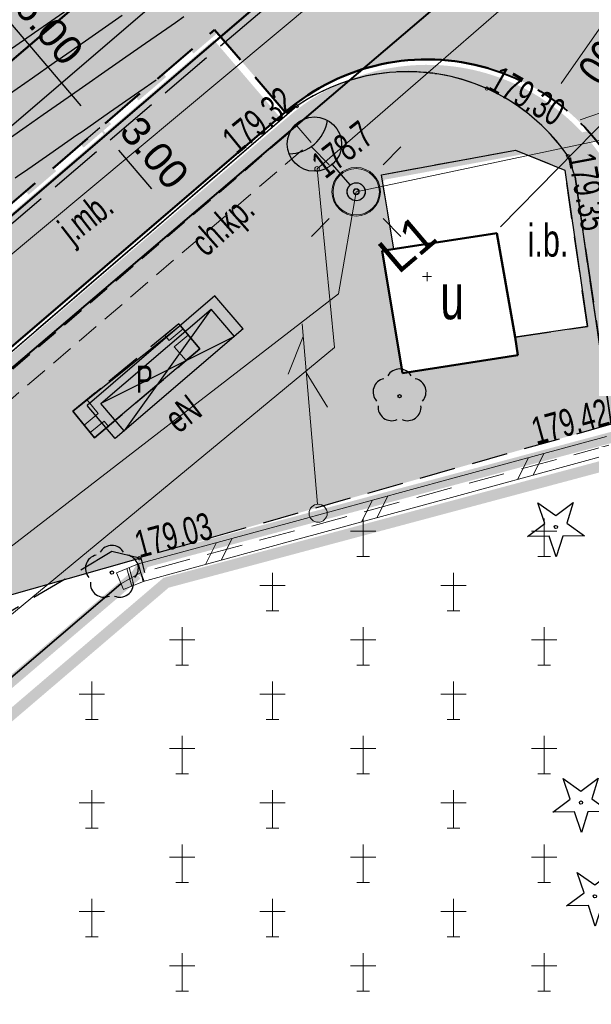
# Model space of a CAD drawing. Header units: metres. Extents: x 7429064 to 7431133, y 5709479 to 5714472.
# Tile 85 of 176: x 7429612 to 7429628, y 5709922 to 5709950. Entities that reach past the tile are written whole.
import ezdxf
from ezdxf.enums import TextEntityAlignment as Align
from ezdxf.lldxf.tags import DXFTag

# ---------------------------------------------------------------- set-up
doc = ezdxf.new("R2010")
doc.units = ezdxf.units.M
for name, pattern in [('1', [0]), ('2_BUIB12_02', [0]), ('2_KTCR02', [1.5, 1, -0.5]), ('2_KTJZ01', [2, 1.5, -0.5]), ('2_KTKR01', [0]), ('2_KTPL01', [2, 1.5, -0.5]), ('2_PTCM', [1.5, 1, -0.5]), ('3_1', [0]), ('3_BUIB12_03', [0]), ('3_EGBU_A', [0]), ('3_KTCR02', [1.5, 1, -0.5]), ('3_KTJZ01', [2, 1.5, -0.5]), ('3_KTKR01', [0]), ('3_KTPL01', [2, 1.5, -0.5]), ('3_PTCM', [1.5, 1, -0.5]), ('4_SUPE_01', [0]), ('4_SUPT_01', [0]), ('4_SUPW_01', [0]), ('7_1', [0]), ('7_SUPE_01', [0]), ('7_SUPT_01', [0]), ('7_SUPW_01', [0]), ('CENTER2', [1.125, 0.75, -0.125, 0.125, -0.125]), ('DASHED', [19.05, 12.7, -6.35]), ('DASHED2', [0.375, 0.25, -0.125]), ('HIDDEN', [0.375, 0.25, -0.125])]:
    doc.linetypes.add(name, pattern=pattern)
for name, color, linetype in [('#lampy opis', 7, 'Continuous'), ('[osw]_istn_oprawy oświetleniowe - demontaż', 5, 'Continuous'), ('_1_Mapa', 7, 'Continuous'), ('_1_X-REFY', 7, 'Continuous'), ('C-TEREN', 7, 'Continuous'), ('zzz.gaHSDomyslna', 7, 'Continuous')]:
    doc.layers.add(name, color=color, linetype=linetype)
doc.layers.add('[osw]PSI_Brudnopis', color=1, linetype='Continuous', lineweight=20, plot=False)
doc.layers.add('_Brudnopis', color=22, linetype='Continuous', lineweight=50, plot=False)
for name, color, linetype, lineweight in [('_D_03_ROZBIORKI OBIEKTOW', 6, '_LIKWIDACJA', 30), ('_D_2_HECZ_płytki wypustkowe ostrzegawcze', 30, 'Continuous', 25), ('_D_6_MA_WIATA ORION', 220, 'Continuous', 30), ('_D_7_PAS DROGOWY_PODZIAL', 1, 'Continuous', 50), ('_D_7_TEREN NIEZBEDNY DLA OB_BUD', 252, 'HIDDEN', 50), ('_D_8_Wymiary', 7, 'Continuous', 20), ('BUIB_E_T_5', 252, 'Continuous', 15), ('BUIB_E_T_6', 252, 'Continuous', 18), ('BUIB_L_1', 252, 'Continuous', 18), ('BUIB_L_10', 252, '2_BUIB12_02', 25), ('BUIB_L_9', 252, 'Continuous', 18), ('D_1_LINIA_KRAWĘŻNIK KAM_20_30 WYN 0 CM_BEZ FAZY', 80, 'DASHED', 50), ('D_1_LINIA_KRAWĘŻNIK KAM_20_30 WYN 12 CM', 80, 'Continuous', 50), ('D_1_LINIA_KRAWĘŻNIK_BET_20_30 WYN 0-2 CM', 5, 'HIDDEN', 40), ('D_1_LINIA_KRAWĘŻNIK_BET_20_30 WYN 12 CM - III', 7, 'Continuous', 50), ('Dr-Krawędż nawierzchni', 250, 'DASHED2', 18), ('EGBB_E_T_0', 252, 'Continuous', 20), ('EGBB_L_0', 252, '3_EGBU_A', 50), ('gaPoziome', 7, 'Continuous', 30), ('KTCR_E_T_1', 252, 'Continuous', 15), ('KTCR_L_1', 252, '2_KTCR02', 30), ('KTJZ_L_0', 252, '2_KTJZ01', 30), ('KTKR_L_0', 252, '2_KTKR01', 30), ('KTOK_L_4', 252, 'Continuous', 35), ('KTPL_E_T_0', 252, 'Continuous', 15), ('KTPL_L_0', 252, '2_KTPL01', 30), ('OBOP_T_0', 82, 'Continuous', 30), ('OBOP_T_1', 82, 'Continuous', 30), ('PTCM_L_0', 252, '2_PTCM', 18), ('RTPW_T_1', 252, 'Continuous', 15), ('SUPE_E_T_3', 252, 'Continuous', 15), ('SUPE_L_3', 252, '4_SUPE_01', 18), ('SUPT_L_0', 252, '4_SUPT_01', 18), ('SUPW_L_0', 252, '4_SUPW_01', 18), ('SUSM_T_0', 252, 'Continuous', 18), ('SUSM_T_3', 252, 'Continuous', 18), ('SUTT_T_0', 252, 'Continuous', 18)]:
    doc.layers.add(name, color=color, linetype=linetype, lineweight=lineweight)
doc.layers.add('_D_7_CZASOWE ZAJĘCIE_PRZEBUDOWA SIECI', color=7, linetype='HIDDEN', lineweight=50, true_color=0xd16900)
doc.layers.add('DZIALKA_L_0', color=7, linetype='1', lineweight=40, true_color=0x008000)
doc.layers.add('D_1_LINIA_OBRZEŻE_BET_6x30cm - III', color=24, linetype='Continuous', lineweight=30, transparency=0.3)
for name, color, linetype, lineweight, true_color, transparency in [('D_2_HECZ_CHODNIK_KOSTKA', 7, 'Continuous', 0, 0xf7f588, 0.35), ('D_2_HECZ_JEZDNIA KR3- NOWA KONSTRUKCJA', 7, 'Continuous', 13, 0x99e6ff, 0.3), ('D_2_HECZ_ZATOKI AUTOBUSOWE', 7, 'Continuous', 0, 0x002e23, 0.5)]:
    doc.layers.add(name, color=color, linetype=linetype, lineweight=lineweight, true_color=true_color, transparency=transparency)
doc.styles.add('Annotative', font='txt')
doc.styles.add('LINIE', font='simplex.shx')
doc.styles.add('major_arial', font='arial.ttf')
doc.styles.add('Styl Arial', font='arial.ttf', dxfattribs={"width": 0.8, "height": 0.9})
tags = doc.linetypes.add('_LIKWIDACJA', pattern='A,0,-3,["x",LINIE,S=2.54,R=0,X=-2.54,Y=-0.9],-3', length=6).pattern_tags.tags
tags[6] = DXFTag(74, 10)
doc.dimstyles.new('1_500', dxfattribs={"dimtxt": 0.9, "dimasz": 1, "dimexe": 0.18, "dimexo": 0, "dimgap": 0.2, "dimtad": 4, "dimzin": 0, "dimdsep": 46, "dimtxsty": 'Styl Arial', "dimcen": 0.25, "dimclrd": 256, "dimclre": 256, "dimclrt": 256, "dimazin": 0, "dimtfac": 1, "dimtix": 1, "dimtmove": 1, "dimatfit": 3, "dimfxl": 0.18, "dimtolj": 1, "dimtzin": 0, "dimlwd": -1, "dimlwe": -1, "dimarcsym": 0})
doc.dimstyles.new('major_500', dxfattribs={"dimtxt": 0.8, "dimasz": 0.8, "dimexe": 0.5, "dimexo": 1, "dimgap": 0.3, "dimtad": 1, "dimzin": 1, "dimdsep": 46, "dimtxsty": 'major_arial', "dimcen": 0, "dimse1": 1, "dimse2": 1, "dimaunit": 1, "dimadec": 1, "dimazin": 0, "dimtfac": 1, "dimtix": 1, "dimtmove": 0, "dimatfit": 3, "dimfxl": 2, "dimfxlon": 1, "dimtolj": 1, "dimarcsym": 0})

# ---------------------------------------------------------------- blocks, each defined once
blk = doc.blocks.new('YTP')
at = {"layer": '_D_6_MA_WIATA ORION', "color": 6}
for p, q in [((0, 0), (-0.145, -1.191)), ((0, 0), (4.616, -0.561)), ((0.316, -0.038), (0.197, -1.023)), ((0.316, -0.038), (4.18, -1.507)), ((0.197, -1.023), (4.3, -0.523)), ((4.3, -0.523), (4.18, -1.507)), ((4.616, -0.561), (4.471, -1.752)), ((0.198, -1.014), (4.181, -1.498)), ((-0.145, -1.191), (4.471, -1.752))]:
    blk.add_line(p, q, dxfattribs=at)
blk = doc.blocks.new('*D31')
at = {"layer": '_D_8_Wymiary', "color": 0, "lineweight": -2, "transparency": 16777216}
for p, q in [((7429617.128, 5709950.025), (7429616.39, 5709950.888)), ((7429605.927, 5709941.275), (7429616.107, 5709949.988)), ((7429605.732, 5709940.272), (7429604.994, 5709941.134))]:
    blk.add_line(p, q, dxfattribs=at)
at = {"layer": '_D_8_Wymiary', "color": 0, "transparency": 16777216}
for points in [[(7429616.021, 5709950.089), (7429616.194, 5709949.886), (7429616.715, 5709950.508)], [(7429605.84, 5709941.376), (7429606.014, 5709941.173), (7429605.319, 5709940.754)]]:
    blk.add_solid(points, dxfattribs=at)
at = {"layer": 'Defpoints', "color": 0, "transparency": 16777216}
for p in [(7429616.715, 5709950.508), (7429617.779, 5709949.265), (7429606.383, 5709939.512)]:
    blk.add_point(p, dxfattribs=at)
at = {"layer": '_D_8_Wymiary', "color": 0, "transparency": 16777216, "insert": (7429610.557, 5709946.169), "char_height": 0.8, "attachment_point": 5, "rotation": 40.559, "style": 'major_arial'}
blk.add_mtext('\\A1;15.00', dxfattribs=at)
blk = doc.blocks.new('*D35')
at = {"layer": '_D_8_Wymiary', "transparency": 16777216}
for p, q in [((7429629.219, 5709950.456), (7429627.36, 5709947.782)), ((7429623.651, 5709942.32), (7429623.651, 5709942.57)), ((7429623.526, 5709942.445), (7429623.776, 5709942.445))]:
    blk.add_line(p, q, dxfattribs=at)
blk.add_solid([(7429627.292, 5709947.83), (7429627.429, 5709947.735), (7429627.075, 5709947.372)], dxfattribs=at)
at = {"layer": 'Defpoints', "color": 0, "transparency": 16777216}
for p in [(7429627.075, 5709947.372), (7429623.651, 5709942.445)]:
    blk.add_point(p, dxfattribs=at)
at = {"layer": '_D_8_Wymiary', "transparency": 16777216, "insert": (7429628.892, 5709949.005), "char_height": 0.9, "attachment_point": 5, "rotation": 235.1989, "style": 'Styl Arial'}
blk.add_mtext('\\A1;R6.00', dxfattribs=at)
blk = doc.blocks.new('*D44')
at = {"layer": '_D_8_Wymiary', "color": 0, "lineweight": -2, "transparency": 16777216}
for p, q in [((7429614.604, 5709946.551), (7429614.223, 5709946.227)), ((7429615.122, 5709945.942), (7429616.031, 5709944.874)), ((7429616.549, 5709944.265), (7429616.168, 5709943.941))]:
    blk.add_line(p, q, dxfattribs=at)
at = {"layer": '_D_8_Wymiary', "color": 0, "transparency": 16777216}
for points in [[(7429615.224, 5709946.028), (7429615.021, 5709945.855), (7429614.604, 5709946.551)], [(7429616.132, 5709944.961), (7429615.929, 5709944.788), (7429616.549, 5709944.265)]]:
    blk.add_solid(points, dxfattribs=at)
at = {"layer": 'Defpoints', "color": 0, "transparency": 16777216}
for p in [(7429615.149, 5709947.015), (7429616.549, 5709944.265), (7429616.711, 5709944.403)]:
    blk.add_point(p, dxfattribs=at)
at = {"layer": '_D_8_Wymiary', "color": 0, "transparency": 16777216, "insert": (7429616.116, 5709945.867), "char_height": 0.8, "attachment_point": 5, "rotation": 310.3916, "style": 'major_arial'}
blk.add_mtext('\\A1;3.00', dxfattribs=at)
blk = doc.blocks.new('*D50')
at = {"layer": '_D_8_Wymiary', "color": 0, "lineweight": -2, "transparency": 16777216}
for p, q in [((7429570.955, 5709917.088), (7429569.055, 5709915.462)), ((7429569.956, 5709915.18), (7429572.817, 5709911.837)), ((7429573.337, 5709911.229), (7429572.957, 5709910.904))]:
    blk.add_line(p, q, dxfattribs=at)
at = {"layer": '_D_8_Wymiary', "color": 0, "transparency": 16777216}
for points in [[(7429570.057, 5709915.266), (7429569.854, 5709915.093), (7429569.435, 5709915.787)], [(7429572.918, 5709911.923), (7429572.715, 5709911.75), (7429573.337, 5709911.229)]]:
    blk.add_solid(points, dxfattribs=at)
at = {"layer": 'Defpoints', "color": 0, "transparency": 16777216}
for p in [(7429625.541, 5709963.807), (7429573.437, 5709911.315), (7429573.337, 5709911.229)]:
    blk.add_point(p, dxfattribs=at)
at = {"layer": '_D_8_Wymiary', "color": 0, "transparency": 16777216, "insert": (7429571.924, 5709913.969), "char_height": 0.8, "attachment_point": 5, "rotation": 310.559, "style": 'major_arial'}
blk.add_mtext('\\A1;6.00', dxfattribs=at)
blk = doc.blocks.new('*D61')
at = {"layer": '_D_8_Wymiary', "color": 0, "lineweight": -2, "transparency": 16777216}
for p, q in [((7429610.718, 5709951.118), (7429611.099, 5709951.442)), ((7429614.086, 5709947.16), (7429611.237, 5709950.509)), ((7429614.604, 5709946.551), (7429614.223, 5709946.227))]:
    blk.add_line(p, q, dxfattribs=at)
at = {"layer": '_D_8_Wymiary', "color": 0, "transparency": 16777216}
for points in [[(7429611.338, 5709950.595), (7429611.135, 5709950.422), (7429610.718, 5709951.118)], [(7429614.187, 5709947.247), (7429613.984, 5709947.074), (7429614.604, 5709946.551)]]:
    blk.add_solid(points, dxfattribs=at)
at = {"layer": 'Defpoints', "color": 0, "transparency": 16777216}
for p in [(7429610.718, 5709951.118), (7429610.359, 5709950.812), (7429615.149, 5709947.015)]:
    blk.add_point(p, dxfattribs=at)
at = {"layer": '_D_8_Wymiary', "color": 0, "transparency": 16777216, "insert": (7429613.201, 5709949.294), "char_height": 0.8, "attachment_point": 5, "rotation": 310.3916, "style": 'major_arial'}
blk.add_mtext('\\A1;6.00', dxfattribs=at)
blk = doc.blocks.new('*D78')
at = {"layer": '_D_8_Wymiary', "color": 0, "lineweight": -2, "transparency": 16777216}
for p, q in [((7429567.485, 5709918.067), (7429567.864, 5709918.392)), ((7429568.915, 5709916.395), (7429568.005, 5709917.459)), ((7429570.955, 5709917.088), (7429569.055, 5709915.462))]:
    blk.add_line(p, q, dxfattribs=at)
at = {"layer": '_D_8_Wymiary', "color": 0, "transparency": 16777216}
for points in [[(7429568.106, 5709917.546), (7429567.904, 5709917.372), (7429567.485, 5709918.067)], [(7429569.016, 5709916.482), (7429568.814, 5709916.309), (7429569.435, 5709915.787)]]:
    blk.add_solid(points, dxfattribs=at)
at = {"layer": 'Defpoints', "color": 0, "transparency": 16777216}
for p in [(7429625.541, 5709963.807), (7429567.485, 5709918.067), (7429567.456, 5709918.042)]:
    blk.add_point(p, dxfattribs=at)
at = {"layer": '_D_8_Wymiary', "color": 0, "transparency": 16777216, "insert": (7429568.998, 5709917.388), "char_height": 0.8, "attachment_point": 5, "rotation": 310.559, "style": 'major_arial'}
blk.add_mtext('\\A1;3.00', dxfattribs=at)
blk = doc.blocks.new('3_OBOP02_01')
at = {"linetype": 'Continuous'}
blk.add_circle((0, 0), 0.045, dxfattribs=at)
for centre, start, end in [((0, 0.375), 30.1401, 149.8599), ((-0.357, 0.116), 102.1445, 221.86), ((0.357, 0.116), 318.14, 77.8555), ((-0.22, -0.303), 174.1482, 293.8542), ((0.22, -0.303), 246.1458, 5.8518)]:
    blk.add_arc(centre, 0.375, start, end, dxfattribs=at)
blk = doc.blocks.new('3_OBOP01_01')
at = {"linetype": 'Continuous'}
for p, q in [((-0.3012, 0.09375), (-0.4937, 0.6621)), ((-0.4937, 0.6621), (-0.0039, 0.31545)), ((-0.0039, 0.31545), (0.4771, 0.67415)), ((0.4771, 0.67415), (0.2988, 0.1012)), ((-0.78225, -0.26495), (-0.3012, 0.09375)), ((0.2988, 0.1012), (0.7886, -0.24545)), ((-0.18225, -0.2575), (-0.78225, -0.26495)), ((0.01025, -0.82585), (-0.18225, -0.2575)), ((0.1886, -0.2529), (0.01025, -0.82585)), ((0.7886, -0.24545), (0.1886, -0.2529))]:
    blk.add_line(p, q, dxfattribs=at)
blk.add_circle((0, 0), 0.045, dxfattribs=at)
blk = doc.blocks.new('3_PTCM01')
at = {"linetype": 'Continuous'}
for p, q in [((0, 0.525), (0, -0.525)), ((0.35, 0.175), (-0.35, 0.175)), ((-0.175, -0.525), (0.175, -0.525))]:
    blk.add_line(p, q, dxfattribs=at)
blk = doc.blocks.new('3_RTPW02')
at = {"linetype": 'Continuous'}
blk.add_circle((0, 0), 0.045, dxfattribs=at)
blk = doc.blocks.new('7_SUSM01')
at = {"linetype": 'Continuous'}
for p, q in [((-0.742, 0.742), (-1.237, 1.237)), ((0.742, 0.742), (1.237, 1.237)), ((-0.742, -0.742), (-1.237, -1.237)), ((0.742, -0.742), (1.237, -1.237))]:
    blk.add_line(p, q, dxfattribs=at)
blk.add_circle((0, 0), 0.245, dxfattribs=at)
blk = doc.blocks.new('7_SUSM04_01')
at = {"linetype": 'Continuous'}
blk.add_circle((0, 0), 0.25, dxfattribs=at)
blk = doc.blocks.new('7_SUPS01_07')
at = {"linetype": 'Continuous'}
blk.add_circle((0, 0), 0.0625, dxfattribs=at)
blk = doc.blocks.new('X-ref_MDCP_Szara')
at = {"layer": 'BUIB_L_1', "linetype": '3_1'}
for p, q in [((7429624.294, 5709936.858), (7429628.604, 5709938.031)), ((7429624.426, 5709936.375), (7429628.736, 5709937.549)), ((7429626.15, 5709936.845), (7429626.449, 5709937.445)), ((7429626.581, 5709936.962), (7429626.88, 5709937.562)), ((7429619.984, 5709935.685), (7429624.294, 5709936.858)), ((7429620.116, 5709935.202), (7429624.426, 5709936.375)), ((7429622.271, 5709935.789), (7429622.57, 5709936.389)), ((7429621.84, 5709935.671), (7429622.139, 5709936.271)), ((7429615.674, 5709934.511), (7429619.984, 5709935.685)), ((7429615.806, 5709934.029), (7429620.116, 5709935.202)), ((7429617.961, 5709934.615), (7429618.26, 5709935.215)), ((7429617.53, 5709934.498), (7429617.829, 5709935.098)), ((7429615.069, 5709934.267), (7429615.646, 5709934.502)), ((7429615.488, 5709933.898), (7429615.357, 5709934.384)), ((7429615.546, 5709933.921), (7429615.415, 5709934.408)), ((7429615.646, 5709934.502), (7429615.834, 5709934.038)), ((7429615.674, 5709934.511), (7429615.806, 5709934.029)), ((7429615.069, 5709934.267), (7429615.257, 5709933.804)), ((7429615.257, 5709933.804), (7429615.834, 5709934.038))]:
    blk.add_line(p, q, dxfattribs=at)
at = {"layer": 'BUIB_L_10', "linetype": '3_BUIB12_03'}
for p, q in [((7429622.39, 5709945.26), (7429626.09, 5709945.94)), ((7429626.09, 5709945.94), (7429627.46, 5709945.39)), ((7429622.73, 5709943.21), (7429622.39, 5709945.26)), ((7429627.46, 5709945.39), (7429628.08, 5709941.07)), ((7429625.58, 5709943.65), (7429622.73, 5709943.21)), ((7429626.08, 5709940.77), (7429625.58, 5709943.65)), ((7429628.08, 5709941.07), (7429626.08, 5709940.77))]:
    blk.add_line(p, q, dxfattribs=at)
at = {"layer": 'BUIB_L_9', "linetype": '3_1'}
for p, q in [((7429616.018, 5709940.505), (7429616.79, 5709941.14)), ((7429616.407, 5709940.818), (7429616.79, 5709941.14)), ((7429616.906, 5709941.002), (7429616.523, 5709940.68)), ((7429616.79, 5709941.14), (7429617.022, 5709940.864)), ((7429616.79, 5709941.14), (7429616.906, 5709941.002)), ((7429616.523, 5709940.68), (7429616.407, 5709940.818)), ((7429616.665, 5709940.509), (7429617.047, 5709940.832)), ((7429617.047, 5709940.832), (7429617.37, 5709940.45)), ((7429617.138, 5709940.726), (7429617.37, 5709940.45)), ((7429617.37, 5709940.45), (7429616.606, 5709939.804)), ((7429616.988, 5709940.127), (7429616.665, 5709940.509)), ((7429617.37, 5709940.45), (7429616.988, 5709940.127)), ((7429614.965, 5709939.639), (7429615.632, 5709940.187)), ((7429613.86, 5709938.73), (7429614.632, 5709939.365)), ((7429616.273, 5709939.522), (7429615.606, 5709938.958)), ((7429613.86, 5709938.73), (7429614.246, 5709939.048)), ((7429614.246, 5709939.048), (7429614.564, 5709938.661)), ((7429614.1, 5709938.434), (7429613.86, 5709938.73)), ((7429614.178, 5709938.344), (7429613.86, 5709938.73)), ((7429614.564, 5709938.661), (7429614.178, 5709938.344)), ((7429615.224, 5709938.636), (7429614.46, 5709937.99)), ((7429614.46, 5709937.99), (7429614.22, 5709938.286)), ((7429614.34, 5709938.138), (7429614.728, 5709938.453)), ((7429614.848, 5709938.305), (7429614.46, 5709937.99)), ((7429614.728, 5709938.453), (7429614.848, 5709938.305)), ((7429614.46, 5709937.99), (7429614.34, 5709938.138))]:
    blk.add_line(p, q, dxfattribs=at)
at = {"layer": 'DZIALKA_L_0', "linetype": '1'}
blk.add_line((7429408.88, 5709766.76), (7429668.8, 5709988.15), dxfattribs=at)
at = {"layer": 'EGBB_L_0', "linetype": '3_EGBU_A'}
for p, q in [((7429625.58, 5709943.65), (7429622.41, 5709943.16)), ((7429626.08, 5709940.77), (7429625.58, 5709943.65)), ((7429622.41, 5709943.16), (7429622.973, 5709939.778))]:
    blk.add_line(p, q, dxfattribs=at)
at = {"layer": 'EGBB_L_0'}
for p, q in [((7429626.16, 5709940.28), (7429626.08, 5709940.77)), ((7429622.973, 5709939.778), (7429626.16, 5709940.28))]:
    blk.add_line(p, q, dxfattribs=at)
at = {"layer": 'KTCR_L_1', "linetype": '3_KTCR02'}
for p, q in [((7429620.051, 5709947.154), (7429610.852, 5709939.236)), ((7429622.39, 5709945.26), (7429626.09, 5709945.94)), ((7429626.09, 5709945.94), (7429627.46, 5709945.39)), ((7429627.739, 5709945.2), (7429627.54, 5709945.777)), ((7429622.73, 5709943.21), (7429622.39, 5709945.26)), ((7429628.08, 5709941.07), (7429627.46, 5709945.39)), ((7429628.74, 5709938.37), (7429627.739, 5709945.2)), ((7429622.41, 5709943.16), (7429622.73, 5709943.21)), ((7429622.973, 5709939.778), (7429622.41, 5709943.16)), ((7429616.79, 5709941.14), (7429613.86, 5709938.73)), ((7429617.37, 5709940.45), (7429616.79, 5709941.14)), ((7429626.08, 5709940.77), (7429628.08, 5709941.07)), ((7429626.16, 5709940.28), (7429626.08, 5709940.77)), ((7429614.46, 5709937.99), (7429617.37, 5709940.45)), ((7429626.16, 5709940.28), (7429622.973, 5709939.778)), ((7429613.86, 5709938.73), (7429614.46, 5709937.99)), ((7429628.74, 5709938.37), (7429615.7, 5709934.67)), ((7429614.94, 5709934.85), (7429607.35, 5709930.37)), ((7429615.7, 5709934.67), (7429614.94, 5709934.85))]:
    blk.add_line(p, q, dxfattribs=at)
blk.add_arc((7429623.107, 5709942.722), 5.384, 34.575, 124.5841, dxfattribs=at)
at = {"layer": 'KTJZ_L_0', "linetype": '3_KTJZ01'}
blk.add_line((7429623.65, 5709953.67), (7429600.82, 5709934.24), dxfattribs=at)
at = {"layer": 'KTKR_L_0', "linetype": '3_KTKR01'}
for p, q in [((7429620.051, 5709947.154), (7429610.852, 5709939.236)), ((7429627.739, 5709945.2), (7429627.54, 5709945.777)), ((7429628.74, 5709938.37), (7429627.739, 5709945.2))]:
    blk.add_line(p, q, dxfattribs=at)
for start, end in [(65.9597, 124.5841), (34.575, 65.9597)]:
    blk.add_arc((7429623.107, 5709942.722), 5.384, start, end, dxfattribs=at)
at = {"layer": 'KTOK_L_4'}
blk.add_line((7429609.731, 5709929.303), (7429615.19, 5709933.96), dxfattribs=at)
at = {"layer": 'KTPL_L_0', "linetype": '3_KTPL01'}
for p, q in [((7429623.65, 5709953.67), (7429600.82, 5709934.24)), ((7429620.051, 5709947.154), (7429610.852, 5709939.236)), ((7429627.739, 5709945.2), (7429627.54, 5709945.777)), ((7429627.739, 5709945.2), (7429628.74, 5709938.37))]:
    blk.add_line(p, q, dxfattribs=at)
for start, end in [(65.9597, 124.5841), (34.575, 65.9597)]:
    blk.add_arc((7429623.107, 5709942.722), 5.384, start, end, dxfattribs=at)
at = {"layer": 'PTCM_L_0', "linetype": '3_PTCM'}
for p, q in [((7429628.67, 5709937.79), (7429615.74, 5709934.27)), ((7429615.74, 5709934.27), (7429615.19, 5709933.96)), ((7429615.19, 5709933.96), (7429584.139, 5709907.467))]:
    blk.add_line(p, q, dxfattribs=at)
at = {"layer": 'SUPE_L_3', "linetype": '7_SUPE_01'}
for p, q in [((7429621.686, 5709944.79), (7429634.65, 5709947.52)), ((7429629.18, 5709947.39), (7429625.682, 5709943.817)), ((7429628.935, 5709947.14), (7429627.878, 5709946.775)), ((7429621.2, 5709941.97), (7429621.686, 5709944.79)), ((7429596.75, 5709923.11), (7429621.2, 5709941.97))]:
    blk.add_line(p, q, dxfattribs=at)
at = {"layer": 'SUPT_L_0', "linetype": '7_SUPT_01'}
for p, q in [((7429620.61, 5709945.42), (7429663.5, 5709982.64)), ((7429621.09, 5709940.49), (7429620.61, 5709945.42)), ((7429620.199, 5709941.141), (7429620.619, 5709936.159)), ((7429620.229, 5709940.793), (7429619.814, 5709939.754)), ((7429588.15, 5709913.29), (7429621.09, 5709940.49)), ((7429620.313, 5709939.796), (7429620.895, 5709938.842))]:
    blk.add_line(p, q, dxfattribs=at)
at = {"layer": 'SUPW_L_0', "linetype": '7_SUPW_01'}
blk.add_line((7429593.18, 5709927.23), (7429658.72, 5709981.89), dxfattribs=at)
at = {"layer": 'SUPW_L_0', "linetype": '7_1'}
blk.add_line((7429593.18, 5709927.23), (7429658.72, 5709981.89), dxfattribs=at)
at = {"layer": 'OBOP_T_0'}
for p in [(7429627.209, 5709935.531), (7429627.903, 5709927.918), (7429628.289, 5709925.33)]:
    blk.add_blockref('3_OBOP01_01', p, dxfattribs=at)
at = {"layer": 'OBOP_T_1'}
for p in [(7429622.889, 5709939.144), (7429614.939, 5709934.27)]:
    blk.add_blockref('3_OBOP02_01', p, dxfattribs=at)
at = {"layer": 'PTCM_L_0'}
for p in [(7429621.882, 5709935.236), (7429626.882, 5709935.236), (7429619.382, 5709933.736), (7429624.382, 5709933.736), (7429616.882, 5709932.236), (7429621.882, 5709932.236), (7429626.882, 5709932.236), (7429614.382, 5709930.736), (7429619.382, 5709930.736), (7429624.382, 5709930.736), (7429616.882, 5709929.236), (7429621.882, 5709929.236), (7429626.882, 5709929.236), (7429614.382, 5709927.736), (7429619.382, 5709927.736), (7429624.382, 5709927.736), (7429616.882, 5709926.236), (7429621.882, 5709926.236), (7429626.882, 5709926.236), (7429614.382, 5709924.736), (7429619.382, 5709924.736), (7429624.382, 5709924.736), (7429616.882, 5709923.236), (7429621.882, 5709923.236), (7429626.882, 5709923.236)]:
    blk.add_blockref('3_PTCM01', p, dxfattribs=at)
at = {"layer": 'RTPW_T_1'}
for p in [(7429625.301, 5709947.639), (7429620.051, 5709947.154), (7429627.54, 5709945.777), (7429615.7, 5709934.67)]:
    blk.add_blockref('3_RTPW02', p, dxfattribs=at)
at = {"layer": 'SUSM_T_0'}
blk.add_blockref('7_SUSM01', (7429621.69, 5709944.79), dxfattribs=at)
at = {"layer": 'SUSM_T_3'}
blk.add_blockref('7_SUSM04_01', (7429620.64, 5709935.91), dxfattribs=at)
at = {"layer": 'SUTT_T_0'}
blk.add_blockref('7_SUPS01_07', (7429620.61, 5709945.42), dxfattribs=at)
at = {"layer": 'BUIB_E_T_5', "width": 0.7}
blk.add_text('P', height=0.75, dxfattribs=at).set_placement((7429615.837, 5709939.613), align=Align.MIDDLE)
at = {"layer": 'BUIB_E_T_6', "width": 0.7}
blk.add_text('i.b.', height=0.9, dxfattribs=at).set_placement((7429626.43, 5709943.448), align=Align.MIDDLE_LEFT)
at = {"layer": 'EGBB_E_T_0', "width": 0.7}
blk.add_text('u', height=1.25, dxfattribs=at).set_placement((7429624.342, 5709941.885), align=Align.MIDDLE)
at = {"layer": 'KTCR_E_T_1', "width": 0.7}
blk.add_text('ch.kp.', height=0.75, rotation=41.5523, dxfattribs=at).set_placement((7429618.054, 5709943.799), align=Align.MIDDLE)
at = {"layer": 'KTPL_E_T_0', "width": 0.7}
blk.add_text('j.mb.', height=0.75, rotation=37.8157, dxfattribs=at).set_placement((7429614.273, 5709944.014), align=Align.MIDDLE)
at = {"layer": 'RTPW_T_1', "width": 0.7}
for s, rotation, p in [('179.30', 330.4612, (7429625.301, 5709947.639)), ('179.35', 280.6037, (7429627.54, 5709945.777)), ('179.03', 14.9584, (7429615.7, 5709934.67))]:
    blk.add_text(s, height=0.75, rotation=rotation, dxfattribs=at).set_placement(p)
for s, rotation, p in [('179.32', 39.2594, (7429620.051, 5709947.154)), ('179.42', 15.3635, (7429628.74, 5709938.37))]:
    blk.add_text(s, height=0.75, rotation=rotation, dxfattribs=at).set_placement(p, align=Align.RIGHT)
at = {"layer": 'SUPE_E_T_3', "width": 0.7}
blk.add_text('eN', height=0.75, rotation=37.6455, dxfattribs=at).set_placement((7429616.906, 5709938.658), align=Align.MIDDLE)
at = {"layer": 'SUTT_T_0', "width": 0.7}
blk.add_text('178.7', height=0.75, rotation=37.8923, dxfattribs=at).set_placement((7429620.61, 5709945.42), align=Align.MIDDLE_LEFT)
blk = doc.blocks.new('*U202')
blk.add_hatch(color=0).paths.add_polyline_path([(3.694, -2.12, 0.369232), (1.565, -3.961, 0.696757)])
at = {"color": 0}
for p, q in [((0, 0), (0, 0)), ((0, 0), (0, 0)), ((0, 0), (0, 0)), ((0, 0), (0, 0)), ((0, 0), (0, 0)), ((0, 0), (0, 0)), ((0.327, -0.378), (1.308, -1.513))]:
    blk.add_line(p, q, dxfattribs=at)
for points in [[(0, 0), (0, 0), (0, 0), (0, 0), (0, 0), (0, 0)], [(0, 0), (0, 0), (0, 0), (0, 0), (0, 0), (0, 0), (0, 0)], [(0, 0), (0, 0), (0, 0)]]:
    blk.add_lwpolyline(points, dxfattribs=at)
for centre, radius in [((0, 0), 0.5), ((2.29, -2.647), 1.5)]:
    blk.add_circle(centre, radius, dxfattribs=at)
blk.add_arc((3.706, -4.285), 2.165, 90.3235, 171.3866, dxfattribs=at)
at = {"layer": '[osw]PSI_Brudnopis'}
for radius in [1.34, 0.17, 0.17]:
    blk.add_circle((0, 0), radius, dxfattribs=at)
at = {"layer": '[osw]PSI_Brudnopis', "color": 10}
for radius in [1.28, 0.14]:
    blk.add_circle((0, 0), radius, dxfattribs=at)
blk = doc.blocks.new('X-ref_Oświetlenie i teletechnika')
at = {"layer": '[osw]_istn_oprawy oświetleniowe - demontaż', "color": 3, "xscale": 0.4999999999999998, "yscale": 0.4999999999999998, "zscale": 0.4999999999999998, "rotation": 180.3915979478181}
blk.add_blockref('*U202', (7429621.691, 5709944.789), dxfattribs=at)
at = {"layer": '#lampy opis', "lineweight": 30, "insert": (7429622.27, 5709943.303), "char_height": 1, "attachment_point": 1, "rotation": 40.3889, "style": 'Annotative'}
blk.add_mtext_dynamic_manual_height_columns('\\pi-0.08117;L1', width=1.17099, gutter_width=7.472, heights=[0], dxfattribs=at)
blk = doc.blocks.new('*U242')
at = {"layer": 'zzz.gaHSDomyslna', "color": 140}
for points in [[(30.389, 26.009, 0.24, 0.24, 0), (31.149, 26.659, 0.24, 0.24, 0)], [(28.87, 24.709, 0.24, 0.24, 0), (29.63, 25.359, 0.24, 0.24, 0)], [(27.351, 23.408, 0.24, 0.24, 0), (28.11, 24.059, 0.24, 0.24, 0)], [(25.831, 22.108, 0.24, 0.24, 0), (26.591, 22.758, 0.24, 0.24, 0)]]:
    blk.add_lwpolyline(points, format="xyseb", dxfattribs=at)
blk = doc.blocks.new('X-ref_SOR')
at = {"layer": 'gaPoziome'}
blk.add_blockref('*U242', (7429586.73, 5709922.692), dxfattribs=at)
blk = doc.blocks.new('x-ref_warstwice')
at = {"layer": 'C-TEREN', "color": 42, "linetype": 'HIDDEN', "lineweight": 25, "ltscale": 10}
for points, elevation in [([(7429613.731, 5709949.827), (7429612.923, 5709949.264), (7429612.166, 5709948.738)], 179.42), ([(7429615.222, 5709949.653), (7429614.945, 5709949.46), (7429614.398, 5709949.079), (7429613.813, 5709948.671), (7429613.573, 5709948.504), (7429613.348, 5709948.348), (7429612.748, 5709947.93), (7429612.106, 5709947.483)], 179.44), ([(7429612.136, 5709946.292), (7429612.574, 5709946.596), (7429613.041, 5709946.922), (7429613.398, 5709947.17), (7429613.733, 5709947.403), (7429614.223, 5709947.745), (7429614.747, 5709948.11), (7429615.048, 5709948.319), (7429615.329, 5709948.515), (7429615.873, 5709948.893), (7429616.454, 5709949.298), (7429616.697, 5709949.467), (7429616.925, 5709949.626)], 179.46), ([(7429612.269, 5709945.172), (7429612.399, 5709945.262), (7429612.521, 5709945.347), (7429613.224, 5709945.836), (7429613.975, 5709946.36), (7429614.049, 5709946.411), (7429614.117, 5709946.458), (7429614.873, 5709946.985), (7429615.682, 5709947.548), (7429615.698, 5709947.559), (7429615.713, 5709947.57), (7429616.166, 5709947.885)], 179.48)]:
    blk.add_lwpolyline(points, dxfattribs=dict(at, elevation=elevation))
blk = doc.blocks.new('OŚ_Dąbrowskiego_1')
at = {"layer": '_D_8_Wymiary', "color": 1, "linetype": 'CENTER2', "lineweight": 35, "flags": 128}
blk.add_lwpolyline([(7429230.998, 5709660.664), (7429273.145, 5709676.622, 0.085629), (7429337.582, 5709714.618), (7429502.301, 5709854.381), (7429714.669, 5710036.139), (7429868.111, 5710165.952)], format="xyb", dxfattribs=at)

msp = doc.modelspace()

# ---------------------------------------------------------------- hatches: boundary and pattern name
at = {"layer": '_D_2_HECZ_płytki wypustkowe ostrzegawcze'}
h = msp.add_hatch(dxfattribs=at)
h.set_pattern_fill('HEX', color=256, scale=0.03, angle=-89.9572)
h.set_pattern_definition([(270.0427919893, (0, 0), (0.1649777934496, 0.0001232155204), [0.09525, -0.1905]), (30.0427919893, (0, 0), (-0.0825956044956, 0.1428133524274), [0.09525, -0.1905]), (330.0427919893, (7e-05, -0.09525), (0.082382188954, 0.1429365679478), [0.09525, -0.1905])])
h.paths.add_polyline_path([(7429620.445, 5709946.15), (7429620.055, 5709946.606), (7429610.077, 5709938.067, -0.01532), (7429608.621, 5709936.896), (7429609.012, 5709936.44, 0.015024), (7429610.468, 5709937.611)])
at = {"layer": 'D_2_HECZ_CHODNIK_KOSTKA', "transparency": 33554585}
h = msp.add_hatch(color=256, dxfattribs=at)
h.dxf.hatch_style = 1
h.paths.add_polyline_path([(7429626.08, 5709940.77), (7429626.16, 5709940.28), (7429622.973, 5709939.778), (7429622.41, 5709943.16), (7429622.73, 5709943.21), (7429622.39, 5709945.26), (7429626.09, 5709945.94), (7429627.46, 5709945.39), (7429628.08, 5709941.07)], flags=16)
edge = h.paths.add_edge_path()
edge.add_arc((7429590.245, 5709961.239), 30.15, 307.0074, 310.559)
edge.add_line((7429609.85, 5709938.333), (7429619.827, 5709946.872))
edge.add_line((7429619.827, 5709946.872), (7429619.847, 5709946.889))
edge.add_arc((7429623.651, 5709942.445), 5.85, 13.2571, 130.559, ccw=False)
edge.add_line((7429629.345, 5709943.786), (7429630.543, 5709938.699))
edge.add_line((7429630.543, 5709938.699), (7429628.74, 5709938.37))
edge.add_line((7429628.74, 5709938.37), (7429615.743, 5709934.682))
edge.add_line((7429615.743, 5709934.682), (7429611.715, 5709933.539))
edge.add_line((7429611.715, 5709933.539), (7429609.355, 5709934.501))
edge.add_line((7429609.355, 5709934.501), (7429609.464, 5709935.911))
edge.add_line((7429609.464, 5709935.911), (7429609.012, 5709936.44))
edge.add_arc((7429590.245, 5709961.239), 31.1, 307.116, 310.559)
edge.add_line((7429610.468, 5709937.611), (7429620.445, 5709946.15))
edge.add_line((7429620.445, 5709946.15), (7429620.055, 5709946.606))
edge.add_line((7429620.055, 5709946.606), (7429610.077, 5709938.067))
edge.add_arc((7429590.245, 5709961.239), 30.5, 307.0482, 310.559, ccw=False)
edge.add_line((7429608.621, 5709936.896), (7429608.393, 5709937.163))
at = {"layer": 'D_2_HECZ_JEZDNIA KR3- NOWA KONSTRUKCJA'}
h = msp.add_hatch(color=256, dxfattribs=at)
h.dxf.hatch_style = 1
edge = h.paths.add_edge_path()
edge.add_arc((7429610.557, 5709990.469), 30, 310.559, 314.2935)
edge.add_arc((7429610.557, 5709990.469), 30, 314.2935, 325.3941)
edge.add_line((7429635.249, 5709973.431), (7429635.899, 5709972.672))
edge.add_line((7429635.899, 5709972.672), (7429667.702, 5709999.89))
edge.add_line((7429667.702, 5709999.89), (7429675.246, 5710006.347))
edge.add_line((7429675.246, 5710006.347), (7429712.724, 5710038.423))
edge.add_line((7429712.724, 5710038.423), (7429823.828, 5710132.378))
edge.add_line((7429823.828, 5710132.378), (7429834.316, 5710141.377))
edge.add_line((7429834.316, 5710141.377), (7429846.156, 5710151.524))
edge.add_line((7429846.156, 5710151.524), (7429850.099, 5710146.734))
edge.add_line((7429850.099, 5710146.734), (7429838.187, 5710136.85))
edge.add_line((7429838.187, 5710136.85), (7429827.698, 5710127.833))
edge.add_line((7429827.698, 5710127.833), (7429716.613, 5710033.854))
edge.add_line((7429716.613, 5710033.854), (7429633.474, 5709962.699))
edge.add_arc((7429636.726, 5709958.9), 5, 130.559, 193.2571)
edge.add_line((7429631.859, 5709957.753), (7429636.051, 5709939.958))
edge.add_line((7429636.051, 5709939.958), (7429630.653, 5709938.888))
edge.add_line((7429630.653, 5709938.888), (7429629.491, 5709943.821))
edge.add_arc((7429623.651, 5709942.445), 6, 13.2571, 130.559)
edge.add_line((7429619.749, 5709947.003), (7429619.729, 5709946.986))
edge.add_line((7429619.729, 5709946.986), (7429617.779, 5709949.265))
edge.add_line((7429617.779, 5709949.265), (7429606.383, 5709939.512))
edge.add_line((7429606.383, 5709939.512), (7429594.274, 5709929.149))
edge.add_line((7429594.274, 5709929.149), (7429594.825, 5709928.314))
edge.add_line((7429594.825, 5709928.314), (7429589.708, 5709924.935))
edge.add_arc((7429606.237, 5709899.9), 30, 123.434, 130.559)
edge.add_line((7429586.73, 5709922.692), (7429529.23, 5709873.48))
edge.add_line((7429529.23, 5709873.48), (7429502.179, 5709850.343))
edge.add_line((7429502.179, 5709850.343), (7429339.523, 5709712.33))
edge.add_arc((7429194.822, 5709882.942), 223.711, 294.66533, 310.3021, ccw=False)
edge.add_arc((7429190.304, 5709894.737), 236.317, 290.79615, 294.46753, ccw=False)
edge.add_line((7429274.207, 5709673.816), (7429245.41, 5709663.13))
edge.add_line((7429245.41, 5709663.13), (7429242.106, 5709661.907))
edge.add_line((7429242.106, 5709661.907), (7429240.354, 5709666.717))
edge.add_line((7429240.354, 5709666.717), (7429244.254, 5709668.201))
edge.add_line((7429244.254, 5709668.201), (7429272.082, 5709679.428))
edge.add_arc((7429195.246, 5709882.369), 217, 290.73736, 310.31443)
edge.add_line((7429335.641, 5709716.905), (7429500.355, 5709856.664))
edge.add_line((7429500.355, 5709856.664), (7429629.269, 5709966.997))
edge.add_line((7429629.269, 5709966.997), (7429630.064, 5709967.677))
at = {"layer": 'D_2_HECZ_ZATOKI AUTOBUSOWE', "transparency": 33554585}
h = msp.add_hatch(color=256, dxfattribs=at)
h.dxf.hatch_style = 1
edge = h.paths.add_edge_path()
edge.add_line((7429594.538, 5709929.111), (7429594.992, 5709928.424))
edge.add_line((7429594.992, 5709928.424), (7429606.775, 5709936.204))
edge.add_arc((7429590.245, 5709961.239), 30, 303.434, 306.9896)
edge.add_arc((7429590.245, 5709961.239), 30, 306.9896, 310.559)
edge.add_line((7429609.752, 5709938.447), (7429619.577, 5709946.856))
edge.add_line((7429619.577, 5709946.856), (7429617.757, 5709948.983))
edge.add_line((7429617.757, 5709948.983), (7429594.538, 5709929.111))

# ---------------------------------------------------------------- linework, layer by layer
at = {"layer": '_Brudnopis', "flags": 128}
msp.add_lwpolyline([(7429230.998, 5709660.664), (7429273.145, 5709676.622, 0.085605), (7429337.585, 5709714.618), (7429368.823, 5709741.125), (7429502.301, 5709854.381), (7429714.669, 5710036.139), (7429868.111, 5710165.952)], format="xyb", dxfattribs=at)
msp.add_lwpolyline([(7429504.409, 5709851.907), (7429716.775, 5710033.663), (7429870.21, 5710163.471)], dxfattribs=at)
at = {"layer": '_D_03_ROZBIORKI OBIEKTOW', "ltscale": 0.2}
msp.add_lwpolyline([(7429617.37, 5709940.45), (7429614.46, 5709937.99), (7429613.86, 5709938.73), (7429616.83, 5709941.092)], close=True, dxfattribs=at)
at = {"layer": '_D_7_CZASOWE ZAJĘCIE_PRZEBUDOWA SIECI', "ltscale": 10, "const_width": 0.3, "flags": 128}
msp.add_lwpolyline([(7429673.124, 5709983.045), (7429673.241, 5709982.907), (7429664.152, 5709974.98), (7429666.72, 5709971.95), (7429661.84, 5709967.78), (7429664.65, 5709964.56), (7429636.77, 5709940.15), (7429615.674, 5709934.511)], dxfattribs=at)
at = {"layer": '_D_7_PAS DROGOWY_PODZIAL', "ltscale": 0.2, "const_width": 0.3, "flags": 128}
msp.add_lwpolyline([(7429615.633, 5709934.224), (7429622.39, 5709945.26), (7429630.21, 5709946.697), (7429673.124, 5709983.045), (7429668.8, 5709988.15)], dxfattribs=at)
at = {"layer": '_D_7_PAS DROGOWY_PODZIAL', "ltscale": 0.2, "const_width": 0.3, "elevation": 0, "flags": 128}
msp.add_lwpolyline([(7429615.633, 5709934.224), (7429410.418, 5709759.095), (7429398.167, 5709757.635)], dxfattribs=at)
at = {"layer": '_D_7_TEREN NIEZBEDNY DLA OB_BUD', "ltscale": 10, "const_width": 0.3, "flags": 128}
msp.add_lwpolyline([(7429838.642, 5710133.498), (7429838.163, 5710130.983), (7429669.785, 5709988.07), (7429674.221, 5709982.833), (7429665.132, 5709974.906), (7429667.705, 5709971.871), (7429662.832, 5709967.707), (7429665.637, 5709964.494), (7429637.109, 5709939.516), (7429616.438, 5709933.991), (7429410.711, 5709758.425), (7429398.46, 5709756.965), (7429363.725, 5709727.377), (7429364.497, 5709726.485), (7429330.157, 5709696.304), (7429317.553, 5709687.475), (7429303.139, 5709679.24), (7429296.402, 5709677.454), (7429295.854, 5709678.755), (7429285.213, 5709675.171), (7429285.468, 5709665.629), (7429278.469, 5709665.47), (7429278.347, 5709670.061), (7429254.481, 5709660.887), (7429229.937, 5709651.368), (7429224.487, 5709665.833), (7429244.657, 5709675.131), (7429249.847, 5709679.192), (7429269.079, 5709686.95), (7429282.549, 5709692.752), (7429296.468, 5709699.803), (7429307.464, 5709706.348), (7429318.986, 5709714.248), (7429330.313, 5709723.204), (7429495.004, 5709862.943), (7429615.273, 5709965.877), (7429632.42, 5709989.108), (7429648.373, 5710002.762), (7429661.377, 5710006.8), (7429669.911, 5710012.64), (7429707.476, 5710044.593), (7429834.508, 5710152.316), (7429838.121, 5710158.939), (7429844.755, 5710193.28), (7429843.741, 5710206.48), (7429852.314, 5710203.598), (7429849.368, 5710188.375), (7429850.227, 5710185.684), (7429848.746, 5710185.163), (7429846.827, 5710175.247), (7429842.58, 5710153.283), (7429856.534, 5710164.104), (7429864.199, 5710154.59)], close=True, dxfattribs=at)
at = {"layer": 'D_1_LINIA_KRAWĘŻNIK KAM_20_30 WYN 0 CM_BEZ FAZY', "ltscale": 0.1, "flags": 128}
msp.add_lwpolyline([(7429619.729, 5709946.986), (7429617.779, 5709949.265), (7429594.274, 5709929.149), (7429594.825, 5709928.314)], dxfattribs=at)
at = {"layer": 'D_1_LINIA_KRAWĘŻNIK KAM_20_30 WYN 12 CM', "flags": 128}
msp.add_lwpolyline([(7429608.296, 5709937.277, 0.015576), (7429609.752, 5709938.447), (7429619.729, 5709946.986)], format="xyb", dxfattribs=at)
at = {"layer": 'D_1_LINIA_KRAWĘŻNIK_BET_20_30 WYN 0-2 CM', "ltscale": 4, "flags": 128}
msp.add_lwpolyline([(7429625.34, 5709948.202, -0.269796), (7429629.491, 5709943.821), (7429630.698, 5709938.697)], format="xyb", dxfattribs=at)
at = {"layer": 'D_1_LINIA_KRAWĘŻNIK_BET_20_30 WYN 12 CM - III', "flags": 128}
msp.add_lwpolyline([(7429619.729, 5709946.986), (7429619.749, 5709947.003, -0.253537), (7429625.34, 5709948.202)], format="xyb", dxfattribs=at)
at = {"layer": 'D_1_LINIA_OBRZEŻE_BET_6x30cm - III', "flags": 128}
msp.add_lwpolyline([(7429408.287, 5709764.077), (7429414.494, 5709766.762), (7429508.787, 5709846.77), (7429591.282, 5709917.374, -0.031099), (7429593.564, 5709919.094), (7429599.13, 5709922.769), (7429611.715, 5709933.539), (7429615.743, 5709934.682), (7429615.845, 5709934.277)], format="xyb", dxfattribs=at)
at = {"layer": 'Dr-Krawędż nawierzchni', "ltscale": 2.5, "flags": 128}
msp.add_lwpolyline([(7429609.012, 5709936.44, 0.015024), (7429610.468, 5709937.611), (7429620.445, 5709946.15), (7429620.055, 5709946.606), (7429610.077, 5709938.067, -0.015576), (7429608.596, 5709936.877)], format="xyb", dxfattribs=at)

# ---------------------------------------------------------------- block references
at = {"layer": '_1_Mapa'}
msp.add_blockref('X-ref_MDCP_Szara', (0, 0), dxfattribs=at)
at = {"layer": '_1_X-REFY'}
for name in ['X-ref_SOR', 'X-ref_Oświetlenie i teletechnika', 'OŚ_Dąbrowskiego_1', 'x-ref_warstwice']:
    msp.add_blockref(name, (0, 0), dxfattribs=at)
at = {"layer": '_D_6_MA_WIATA ORION', "color": 6, "rotation": 227.4697509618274}
msp.add_blockref('YTP', (7429618.568, 5709941), dxfattribs=at)

# ---------------------------------------------------------------- dimensions: what is measured, and where the dimension line sits
at = {"layer": '_D_8_Wymiary'}
for base, p1, p2, angle, picture, middle in [((7429567.485, 5709918.067), (7429625.541, 5709963.807), (7429567.456, 5709918.042), 130.559, '*D78', (7429568.998, 5709917.388)), ((7429573.337, 5709911.229), (7429625.541, 5709963.807), (7429573.437, 5709911.315), 130.559, '*D50', (7429571.924, 5709913.969)), ((7429610.718, 5709951.118), (7429615.149, 5709947.015), (7429610.359, 5709950.812), 130.3916, '*D61', (7429613.201, 5709949.294)), ((7429616.549, 5709944.265), (7429615.149, 5709947.015), (7429616.711, 5709944.403), 130.3916, '*D44', (7429616.116, 5709945.867))]:
    dim = msp.add_linear_dim(base=base, p1=p1, p2=p2, angle=angle, dimstyle='major_500', override={"dimse1": 0, "dimse2": 0, "dimtmove": 1}, dxfattribs=at)
    dim.commit()
    dim.dimension.update_dxf_attribs({"geometry": picture, "text_midpoint": middle})
dim = msp.add_aligned_dim(p1=(7429606.383, 5709939.512), p2=(7429617.779, 5709949.265), distance=1.636, dimstyle='major_500', override={"dimse1": 0, "dimse2": 0}, dxfattribs=at)
dim.commit()
dim.dimension.update_dxf_attribs({"geometry": '*D31', "text_midpoint": (7429610.557, 5709946.169)})
dim = msp.add_radius_dim(center=(7429623.651, 5709942.445), mpoint=(7429627.075, 5709947.372), dimstyle='1_500', override={"dimscale": 0.5, "dimtofl": 0}, dxfattribs=at)
dim.commit()
dim.dimension.update_dxf_attribs({"geometry": '*D35', "text_midpoint": (7429628.892, 5709949.005)})

doc.saveas('drawing.dxf')
